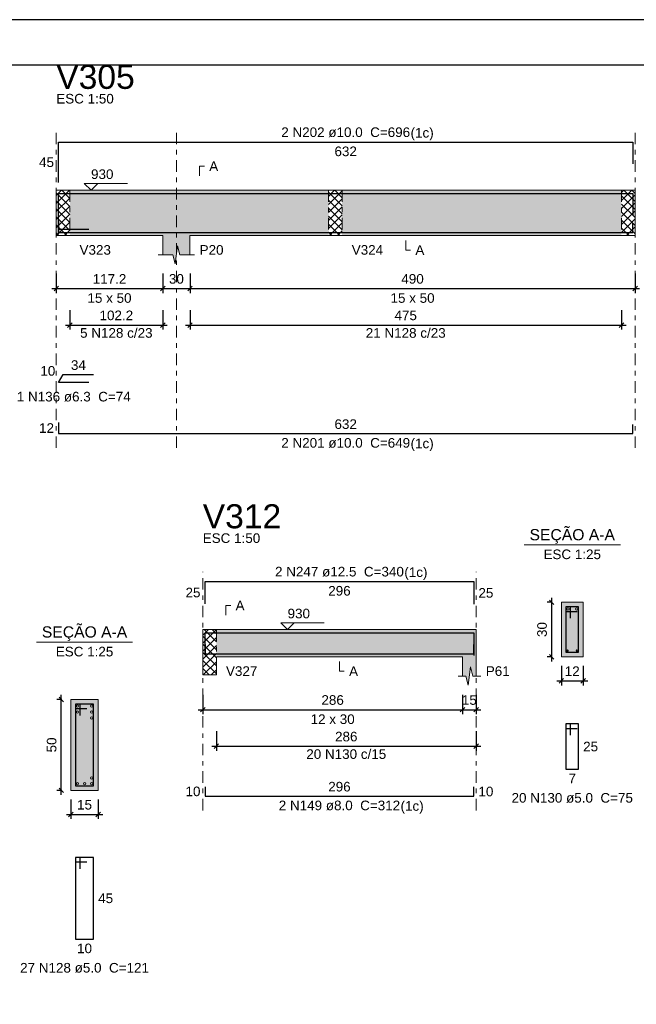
# Model space of a CAD drawing. Header units: millimetres. Extents: x 0 to 119, y 0 to 84.
# Tile 21 of 30: x 65 to 79, y 62 to 84. Entities that reach past the tile are written whole.
import ezdxf

# ---------------------------------------------------------------- set-up
doc = ezdxf.new("R2010")
doc.units = ezdxf.units.MM
doc.header["$MEASUREMENT"] = 0
doc.linetypes.add('DASHDOT', pattern=[2.54, 1.27, -0.635, 0, -0.635])
doc.linetypes.add('NULL', pattern=[0])
doc.layers.get('0').update_dxf_attribs({"lineweight": 18})
for name, color, linetype, lineweight in [('Descrição da armadura', 7, 'Continuous', 0), ('DT-Barras na forma', 2, 'Continuous', 30), ('DT-Barras no corte', 5, 'Continuous', 5), ('DT-Barras rebatidas', 2, 'Continuous', 30), ('DT-Cotas', 9, 'Continuous', 5), ('DT-Forma', 5, 'Continuous', 5), ('DT-Hachura forma vigas', 254, 'Continuous', 5), ('DT-Hachura intersecção vigas', 9, 'Continuous', 5), ('DT-Hachura seção vigas', 254, 'Continuous', 5), ('DT-Pontilhado', 9, 'DASHDOT', 5), ('DT-Textos', 7, 'Continuous', 5), ('DT-Título', 3, 'Continuous', 20), ('Textos armaduras', 7, 'Continuous', 0)]:
    doc.layers.add(name, color=color, linetype=linetype, lineweight=lineweight)
doc.layers.add('SEDUC_MARF', color=1, linetype='Continuous')
doc.layers.add('SEDUC_MARGG', color=7, linetype='Continuous')
doc.styles.add('Arial', font='txt')
doc.dimstyles.new('UM_25.000000', dxfattribs={"dimtxt": 0.18, "dimasz": 0.1, "dimexe": 0.1, "dimexo": 0.2, "dimgap": 0, "dimtad": 1, "dimtih": 1, "dimtoh": 1, "dimdec": 1, "dimlfac": 25, "dimzin": 0, "dimdsep": 46, "dimtxsty": 'Standard', "dimcen": 0.09, "dimdle": 0.1, "dimadec": 1, "dimazin": 2, "dimtfac": 1, "dimtdec": 4, "dimtofl": 0, "dimtmove": 0, "dimatfit": 3, "dimfxl": 1, "dimtolj": 1, "dimarcsym": 0})
doc.dimstyles.new('UM_50.000000', dxfattribs={"dimtxt": 0.18, "dimasz": 0.1, "dimexe": 0.1, "dimexo": 0.2, "dimgap": 0, "dimtad": 1, "dimtih": 1, "dimtoh": 1, "dimdec": 1, "dimlfac": 50, "dimzin": 0, "dimdsep": 46, "dimtxsty": 'Standard', "dimcen": 0.09, "dimdle": 0.1, "dimadec": 1, "dimazin": 2, "dimtfac": 1, "dimtdec": 4, "dimtofl": 0, "dimtmove": 0, "dimatfit": 3, "dimfxl": 1, "dimtolj": 1, "dimarcsym": 0})

# ---------------------------------------------------------------- blocks, each defined once
blk = doc.blocks.new('_Oblique')
at = {"color": 0, "linetype": 'ByBlock', "lineweight": -2}
blk.add_line((-0.5, -0.5), (0.5, 0.5), dxfattribs=at)
blk = doc.blocks.new('*D36')
at = {"layer": 'Defpoints', "color": 0}
for p in [(66.085, 78.709), (68.429, 78.709), (68.429, 78.18)]:
    blk.add_point(p, dxfattribs=at)
at = {"layer": 'DT-Cotas', "color": 0, "lineweight": -2}
for p, q in [((66.085, 78.509), (66.085, 78.08)), ((68.429, 78.509), (68.429, 78.08)), ((65.985, 78.18), (68.529, 78.18))]:
    blk.add_line(p, q, dxfattribs=at)
at = {"layer": 'DT-Cotas', "color": 0, "lineweight": -2, "xscale": 0.1, "yscale": 0.1, "zscale": 0.1, "rotation": 180}
blk.add_blockref('_Oblique', (66.085, 78.18), dxfattribs=at)
at = {"layer": 'DT-Cotas', "color": 0, "lineweight": -2, "xscale": 0.1, "yscale": 0.1, "zscale": 0.1}
blk.add_blockref('_Oblique', (68.429, 78.18), dxfattribs=at)
at = {"layer": 'DT-Cotas', "color": 7, "insert": (67.257, 78.391), "char_height": 0.2118, "attachment_point": 5, "rotation": 0.0057, "style": 'Arial'}
blk.add_mtext('\\A1;117.2', dxfattribs=at)
blk = doc.blocks.new('*D37')
at = {"layer": 'Defpoints', "color": 0}
for p in [(68.429, 78.709), (69.029, 78.709), (69.029, 78.18)]:
    blk.add_point(p, dxfattribs=at)
at = {"layer": 'DT-Cotas', "color": 0, "lineweight": -2}
for p, q in [((68.429, 78.509), (68.429, 78.08)), ((69.029, 78.509), (69.029, 78.08)), ((68.329, 78.18), (69.129, 78.18))]:
    blk.add_line(p, q, dxfattribs=at)
at = {"layer": 'DT-Cotas', "color": 0, "lineweight": -2, "xscale": 0.1, "yscale": 0.1, "zscale": 0.1, "rotation": 180}
blk.add_blockref('_Oblique', (68.429, 78.18), dxfattribs=at)
at = {"layer": 'DT-Cotas', "color": 0, "lineweight": -2, "xscale": 0.1, "yscale": 0.1, "zscale": 0.1}
blk.add_blockref('_Oblique', (69.029, 78.18), dxfattribs=at)
at = {"layer": 'DT-Cotas', "color": 7, "insert": (68.729, 78.391), "char_height": 0.2118, "attachment_point": 5, "rotation": 0.0057, "style": 'Arial'}
blk.add_mtext('\\A1;30', dxfattribs=at)
blk = doc.blocks.new('*D38')
at = {"layer": 'Defpoints', "color": 0}
for p in [(69.029, 78.709), (78.828, 78.709), (78.828, 78.18)]:
    blk.add_point(p, dxfattribs=at)
at = {"layer": 'DT-Cotas', "color": 0, "lineweight": -2}
for p, q in [((69.029, 78.509), (69.029, 78.08)), ((78.828, 78.509), (78.828, 78.08)), ((68.929, 78.18), (78.928, 78.18))]:
    blk.add_line(p, q, dxfattribs=at)
at = {"layer": 'DT-Cotas', "color": 0, "lineweight": -2, "xscale": 0.1, "yscale": 0.1, "zscale": 0.1, "rotation": 180}
blk.add_blockref('_Oblique', (69.029, 78.18), dxfattribs=at)
at = {"layer": 'DT-Cotas', "color": 0, "lineweight": -2, "xscale": 0.1, "yscale": 0.1, "zscale": 0.1}
blk.add_blockref('_Oblique', (78.828, 78.18), dxfattribs=at)
at = {"layer": 'DT-Cotas', "color": 7, "insert": (73.928, 78.391), "char_height": 0.2118, "attachment_point": 5, "rotation": 0.0057, "style": 'Arial'}
blk.add_mtext('\\A1;490', dxfattribs=at)
blk = doc.blocks.new('*D41')
at = {"layer": 'Defpoints', "color": 0}
for p in [(66.385, 77.904), (68.429, 77.904), (68.429, 77.375)]:
    blk.add_point(p, dxfattribs=at)
at = {"layer": 'DT-Cotas', "color": 0, "lineweight": -2}
for p, q in [((66.385, 77.704), (66.385, 77.275)), ((68.429, 77.704), (68.429, 77.275)), ((66.285, 77.375), (68.529, 77.375))]:
    blk.add_line(p, q, dxfattribs=at)
at = {"layer": 'DT-Cotas', "color": 0, "lineweight": -2, "xscale": 0.1, "yscale": 0.1, "zscale": 0.1, "rotation": 180}
blk.add_blockref('_Oblique', (66.385, 77.375), dxfattribs=at)
at = {"layer": 'DT-Cotas', "color": 0, "lineweight": -2, "xscale": 0.1, "yscale": 0.1, "zscale": 0.1}
blk.add_blockref('_Oblique', (68.429, 77.375), dxfattribs=at)
at = {"layer": 'DT-Cotas', "color": 7, "insert": (67.407, 77.587), "char_height": 0.2118, "attachment_point": 5, "rotation": 0.0057, "style": 'Arial'}
blk.add_mtext('\\A1;102.2', dxfattribs=at)
blk = doc.blocks.new('*D42')
at = {"layer": 'Defpoints', "color": 0}
for p in [(69.029, 77.904), (78.528, 77.904), (78.528, 77.375)]:
    blk.add_point(p, dxfattribs=at)
at = {"layer": 'DT-Cotas', "color": 0, "lineweight": -2}
for p, q in [((69.029, 77.704), (69.029, 77.275)), ((78.528, 77.704), (78.528, 77.275)), ((68.929, 77.375), (78.628, 77.375))]:
    blk.add_line(p, q, dxfattribs=at)
at = {"layer": 'DT-Cotas', "color": 0, "lineweight": -2, "xscale": 0.1, "yscale": 0.1, "zscale": 0.1, "rotation": 180}
blk.add_blockref('_Oblique', (69.029, 77.375), dxfattribs=at)
at = {"layer": 'DT-Cotas', "color": 0, "lineweight": -2, "xscale": 0.1, "yscale": 0.1, "zscale": 0.1}
blk.add_blockref('_Oblique', (78.528, 77.375), dxfattribs=at)
at = {"layer": 'DT-Cotas', "color": 7, "insert": (73.778, 77.587), "char_height": 0.2118, "attachment_point": 5, "rotation": 0.0057, "style": 'Arial'}
blk.add_mtext('\\A1;475', dxfattribs=at)
blk = doc.blocks.new('*D81')
at = {"layer": 'Defpoints', "color": 0}
for p in [(66.195, 69.129), (66.407, 69.129), (66.407, 67.129)]:
    blk.add_point(p, dxfattribs=at)
at = {"layer": 'DT-Cotas', "color": 0, "lineweight": -2}
for p, q in [((66.195, 67.029), (66.195, 69.229)), ((66.207, 69.129), (66.095, 69.129)), ((66.207, 67.129), (66.095, 67.129))]:
    blk.add_line(p, q, dxfattribs=at)
at = {"layer": 'DT-Cotas', "color": 0, "lineweight": -2, "xscale": 0.1, "yscale": 0.1, "zscale": 0.1}
for p, rotation in [((66.195, 69.129), 90), ((66.195, 67.129), 270)]:
    blk.add_blockref('_Oblique', p, dxfattribs=dict(at, rotation=rotation))
at = {"layer": 'DT-Cotas', "color": 7, "insert": (65.983, 68.129), "char_height": 0.2118, "attachment_point": 5, "rotation": 90, "style": 'Arial'}
blk.add_mtext('\\A1;50', dxfattribs=at)
blk = doc.blocks.new('*D82')
at = {"layer": 'Defpoints', "color": 0}
for p in [(66.407, 67.129), (67.007, 67.129), (67.007, 66.599)]:
    blk.add_point(p, dxfattribs=at)
at = {"layer": 'DT-Cotas', "color": 0, "lineweight": -2}
for p, q in [((66.407, 66.929), (66.407, 66.499)), ((67.007, 66.929), (67.007, 66.499)), ((66.307, 66.599), (67.107, 66.599))]:
    blk.add_line(p, q, dxfattribs=at)
at = {"layer": 'DT-Cotas', "color": 0, "lineweight": -2, "xscale": 0.1, "yscale": 0.1, "zscale": 0.1, "rotation": 180}
blk.add_blockref('_Oblique', (66.407, 66.599), dxfattribs=at)
at = {"layer": 'DT-Cotas', "color": 0, "lineweight": -2, "xscale": 0.1, "yscale": 0.1, "zscale": 0.1}
blk.add_blockref('_Oblique', (67.007, 66.599), dxfattribs=at)
at = {"layer": 'DT-Cotas', "color": 7, "insert": (66.707, 66.811), "char_height": 0.2118, "attachment_point": 5, "rotation": 0.0057, "style": 'Arial'}
blk.add_mtext('\\A1;15', dxfattribs=at)
blk = doc.blocks.new('*D84')
at = {"layer": 'Defpoints', "color": 0}
for p in [(69.309, 69.435), (75.029, 69.435), (75.029, 68.905)]:
    blk.add_point(p, dxfattribs=at)
at = {"layer": 'DT-Cotas', "color": 0, "lineweight": -2}
for p, q in [((69.309, 69.235), (69.309, 68.805)), ((75.029, 69.235), (75.029, 68.805)), ((69.209, 68.905), (75.129, 68.905))]:
    blk.add_line(p, q, dxfattribs=at)
at = {"layer": 'DT-Cotas', "color": 0, "lineweight": -2, "xscale": 0.1, "yscale": 0.1, "zscale": 0.1, "rotation": 180}
blk.add_blockref('_Oblique', (69.309, 68.905), dxfattribs=at)
at = {"layer": 'DT-Cotas', "color": 0, "lineweight": -2, "xscale": 0.1, "yscale": 0.1, "zscale": 0.1}
blk.add_blockref('_Oblique', (75.029, 68.905), dxfattribs=at)
at = {"layer": 'DT-Cotas', "color": 7, "insert": (72.169, 69.117), "char_height": 0.2118, "attachment_point": 5, "rotation": 0.0057, "style": 'Arial'}
blk.add_mtext('\\A1;286', dxfattribs=at)
blk = doc.blocks.new('*D85')
at = {"layer": 'Defpoints', "color": 0}
for p in [(75.029, 69.435), (75.329, 69.435), (75.329, 68.905)]:
    blk.add_point(p, dxfattribs=at)
at = {"layer": 'DT-Cotas', "color": 0, "lineweight": -2}
for p, q in [((75.029, 69.235), (75.029, 68.805)), ((75.329, 69.235), (75.329, 68.805)), ((74.929, 68.905), (75.429, 68.905))]:
    blk.add_line(p, q, dxfattribs=at)
at = {"layer": 'DT-Cotas', "color": 0, "lineweight": -2, "xscale": 0.1, "yscale": 0.1, "zscale": 0.1, "rotation": 180}
blk.add_blockref('_Oblique', (75.029, 68.905), dxfattribs=at)
at = {"layer": 'DT-Cotas', "color": 0, "lineweight": -2, "xscale": 0.1, "yscale": 0.1, "zscale": 0.1}
blk.add_blockref('_Oblique', (75.329, 68.905), dxfattribs=at)
at = {"layer": 'DT-Cotas', "color": 7, "insert": (75.179, 69.117), "char_height": 0.2118, "attachment_point": 5, "rotation": 0.0057, "style": 'Arial'}
blk.add_mtext('\\A1;15', dxfattribs=at)
blk = doc.blocks.new('*D86')
at = {"layer": 'Defpoints', "color": 0}
for p in [(76.992, 71.27), (77.204, 71.27), (77.204, 70.07)]:
    blk.add_point(p, dxfattribs=at)
at = {"layer": 'DT-Cotas', "color": 0, "lineweight": -2}
for p, q in [((76.992, 69.97), (76.992, 71.37)), ((77.004, 71.27), (76.892, 71.27)), ((77.004, 70.07), (76.892, 70.07))]:
    blk.add_line(p, q, dxfattribs=at)
at = {"layer": 'DT-Cotas', "color": 0, "lineweight": -2, "xscale": 0.1, "yscale": 0.1, "zscale": 0.1}
for p, rotation in [((76.992, 71.27), 90), ((76.992, 70.07), 270)]:
    blk.add_blockref('_Oblique', p, dxfattribs=dict(at, rotation=rotation))
at = {"layer": 'DT-Cotas', "color": 7, "insert": (76.78, 70.67), "char_height": 0.2118, "attachment_point": 5, "rotation": 90, "style": 'Arial'}
blk.add_mtext('\\A1;30', dxfattribs=at)
blk = doc.blocks.new('*D87')
at = {"layer": 'Defpoints', "color": 0}
for p in [(77.204, 70.07), (77.684, 70.07), (77.684, 69.541)]:
    blk.add_point(p, dxfattribs=at)
at = {"layer": 'DT-Cotas', "color": 0, "lineweight": -2}
for p, q in [((77.204, 69.87), (77.204, 69.441)), ((77.684, 69.87), (77.684, 69.441)), ((77.104, 69.541), (77.784, 69.541))]:
    blk.add_line(p, q, dxfattribs=at)
at = {"layer": 'DT-Cotas', "color": 0, "lineweight": -2, "xscale": 0.1, "yscale": 0.1, "zscale": 0.1, "rotation": 180}
blk.add_blockref('_Oblique', (77.204, 69.541), dxfattribs=at)
at = {"layer": 'DT-Cotas', "color": 0, "lineweight": -2, "xscale": 0.1, "yscale": 0.1, "zscale": 0.1}
blk.add_blockref('_Oblique', (77.684, 69.541), dxfattribs=at)
at = {"layer": 'DT-Cotas', "color": 7, "insert": (77.444, 69.752), "char_height": 0.2118, "attachment_point": 5, "rotation": 0.0057, "style": 'Arial'}
blk.add_mtext('\\A1;12', dxfattribs=at)
blk = doc.blocks.new('*D88')
at = {"layer": 'Defpoints', "color": 0}
for p in [(69.609, 68.63), (75.329, 68.63), (75.329, 68.1)]:
    blk.add_point(p, dxfattribs=at)
at = {"layer": 'DT-Cotas', "color": 0, "lineweight": -2}
for p, q in [((69.609, 68.43), (69.609, 68)), ((75.329, 68.43), (75.329, 68)), ((69.509, 68.1), (75.429, 68.1))]:
    blk.add_line(p, q, dxfattribs=at)
at = {"layer": 'DT-Cotas', "color": 0, "lineweight": -2, "xscale": 0.1, "yscale": 0.1, "zscale": 0.1, "rotation": 180}
blk.add_blockref('_Oblique', (69.609, 68.1), dxfattribs=at)
at = {"layer": 'DT-Cotas', "color": 0, "lineweight": -2, "xscale": 0.1, "yscale": 0.1, "zscale": 0.1}
blk.add_blockref('_Oblique', (75.329, 68.1), dxfattribs=at)
at = {"layer": 'DT-Cotas', "color": 7, "insert": (72.469, 68.312), "char_height": 0.2118, "attachment_point": 5, "rotation": 0.0057, "style": 'Arial'}
blk.add_mtext('\\A1;286', dxfattribs=at)

msp = doc.modelspace()

# ---------------------------------------------------------------- hatches: boundary and pattern name
at = {"layer": 'DT-Hachura forma vigas', "linetype": 'Continuous'}
for points in [[(69.0285, 79.3445), (72.0779, 79.3445), (72.0779, 80.3445), (69.0285, 80.3445), (68.4285, 80.3445), (66.3845, 80.3445), (66.3845, 79.3445), (68.4285, 79.3445), (68.4285, 78.9209), (68.6535, 78.9209), (68.7035, 78.7209), (68.7535, 79.1209), (68.8035, 78.9209), (69.0285, 78.9209), (69.0285, 79.3445)], [(72.3779, 79.3445), (78.5279, 79.3445), (78.5279, 80.3445), (72.3779, 80.3445), (72.3779, 79.3445)], [(75.3289, 69.6465), (75.3289, 70.0701), (75.3289, 70.6701), (75.0289, 70.6701), (69.6089, 70.6701), (69.6089, 70.0701), (75.0289, 70.0701), (75.0289, 69.6465), (75.1039, 69.6465), (75.1539, 69.4465), (75.2039, 69.8465), (75.2539, 69.6465), (75.3289, 69.6465)]]:
    msp.add_hatch(color=254, dxfattribs=at).paths.add_polyline_path(points)
at = {"layer": 'DT-Hachura intersecção vigas', "linetype": 'Continuous'}
h = msp.add_hatch(dxfattribs=at)
h.set_pattern_fill('ANSI37', color=9, style=0)
h.paths.add_polyline_path([(66.0845, 79.3445), (66.3845, 79.3445), (66.3845, 80.3445), (66.0845, 80.3445), (66.0845, 79.3445)])
h = msp.add_hatch(dxfattribs=at)
h.set_pattern_fill('ANSI37', color=9, style=0)
h.paths.add_polyline_path([(72.0779, 79.3445), (72.3779, 79.3445), (72.3779, 80.3445), (72.0779, 80.3445), (72.0779, 79.3445)])
h = msp.add_hatch(dxfattribs=at)
h.set_pattern_fill('ANSI37', color=9, style=0)
h.paths.add_polyline_path([(78.5279, 79.3445), (78.8279, 79.3445), (78.8279, 80.3445), (78.5279, 80.3445), (78.5279, 79.3445)])
h = msp.add_hatch(dxfattribs=at)
h.set_pattern_fill('ANSI37', color=9, style=0)
h.paths.add_polyline_path([(69.6089, 69.6701), (69.6089, 70.0701), (69.6089, 70.6701), (69.3089, 70.6701), (69.3089, 70.0701), (69.3089, 69.6701), (69.6089, 69.6701)])
at = {"layer": 'DT-Hachura seção vigas', "linetype": 'Continuous'}
for points in [[(77.204, 70.0701), (77.204, 70.0701), (77.684, 70.0701), (77.684, 71.2701), (77.204, 71.2701), (77.204, 70.0701)], [(66.4069, 67.1285), (66.4069, 67.1285), (67.0069, 67.1285), (67.0069, 69.1285), (66.4069, 69.1285), (66.4069, 67.1285)]]:
    msp.add_hatch(color=254, dxfattribs=at).paths.add_polyline_path(points)

# ---------------------------------------------------------------- linework, layer by layer
at = {"layer": 'DT-Barras na forma'}
for p, q in [((66.1345, 79.4871), (66.8048, 79.4871)), ((77.404, 71.1701), (77.304, 71.1701)), ((77.304, 71.1701), (77.304, 70.1701)), ((77.584, 71.1701), (77.304, 71.1701)), ((77.304, 71.1701), (77.304, 71.0701)), ((77.404, 70.9201), (77.404, 71.1701)), ((77.584, 70.1701), (77.584, 71.1701)), ((77.304, 71.0701), (77.554, 71.0701)), ((77.304, 70.1701), (77.584, 70.1701)), ((66.6069, 69.0285), (66.5069, 69.0285)), ((66.5069, 69.0285), (66.5069, 67.2285)), ((66.9069, 69.0285), (66.5069, 69.0285)), ((66.5069, 69.0285), (66.5069, 68.9285)), ((66.6069, 68.7785), (66.6069, 69.0285)), ((66.9069, 67.2285), (66.9069, 69.0285)), ((66.5069, 68.9285), (66.7569, 68.9285)), ((66.5069, 67.2285), (66.9069, 67.2285))]:
    msp.add_line(p, q, dxfattribs=at)
for points in [[(66.1345, 79.3845), (66.1345, 80.2745), (78.7779, 80.2745), (78.7779, 79.7967)], [(66.1345, 79.6545), (66.1345, 79.4145), (78.7779, 79.4145), (78.7779, 79.6145)], [(69.3589, 70.1076), (69.3589, 70.5976), (75.2789, 70.5976), (75.2789, 70.0976)], [(69.3589, 70.3381), (69.3589, 70.1381), (75.2789, 70.1381), (75.2789, 70.3381)]]:
    msp.add_lwpolyline(points, dxfattribs=at)
at = {"layer": 'DT-Barras no corte'}
for centre, radius in [((77.349, 71.1251), 0.025), ((77.539, 71.1251), 0.025), ((77.34, 70.2061), 0.016), ((77.548, 70.2061), 0.016), ((66.5519, 68.9835), 0.025), ((66.8619, 68.9835), 0.025), ((66.5519, 68.8535), 0.025), ((66.8619, 68.8535), 0.025), ((66.8619, 68.7235), 0.025), ((66.5519, 67.2735), 0.025), ((66.7069, 67.2735), 0.025), ((66.8619, 67.4035), 0.025), ((66.8619, 67.2735), 0.025)]:
    msp.add_circle(centre, radius, dxfattribs=at)
at = {"layer": 'DT-Barras rebatidas'}
for points in [[(66.1345, 80.5141), (66.1345, 81.4041), (78.7779, 81.4041), (78.7779, 80.9263)], [(66.8048, 76.1105), (66.1345, 76.1105), (66.2371, 76.2882), (66.9074, 76.2882)], [(66.1345, 75.2274), (66.1345, 74.9874), (78.7779, 74.9874), (78.7779, 75.1874)], [(69.3589, 71.2372), (69.3589, 71.7272), (75.2789, 71.7272), (75.2789, 71.2272)], [(77.404, 68.3434), (77.404, 68.5934), (77.304, 68.5934), (77.304, 67.5934), (77.584, 67.5934), (77.584, 68.5934), (77.304, 68.5934), (77.304, 68.4934), (77.554, 68.4934)], [(69.3589, 67.2035), (69.3589, 67.0035), (75.2789, 67.0035), (75.2789, 67.2035)], [(66.6069, 65.4018), (66.6069, 65.6518), (66.5069, 65.6518), (66.5069, 63.8518), (66.9069, 63.8518), (66.9069, 65.6518), (66.5069, 65.6518), (66.5069, 65.5518), (66.7569, 65.5518)]]:
    msp.add_lwpolyline(points, dxfattribs=at)
at = {"layer": 'DT-Forma', "linetype": 'Continuous'}
for p, q in [((66.0845, 79.3445), (66.0845, 80.3445)), ((78.8279, 80.3445), (78.8279, 79.3445)), ((69.3089, 70.0701), (69.3089, 70.6701)), ((75.3289, 70.6701), (75.3289, 70.0701))]:
    msp.add_line(p, q, dxfattribs=at)
at = {"layer": 'DT-Forma'}
for p, q in [((66.0845, 80.3445), (66.3845, 80.3445)), ((66.3845, 80.3445), (68.4285, 80.3445)), ((68.4285, 80.3445), (69.0285, 80.3445)), ((69.0285, 80.3445), (72.0779, 80.3445)), ((72.0779, 80.3445), (72.3779, 80.3445)), ((72.3779, 80.3445), (78.5279, 80.3445)), ((78.5279, 80.3445), (78.8279, 80.3445)), ((66.0845, 79.3445), (66.3845, 79.3445)), ((66.3845, 79.3445), (68.4285, 79.3445)), ((68.4285, 79.3445), (68.4285, 78.9209)), ((69.0285, 78.9209), (69.0285, 79.3445)), ((69.0285, 79.3445), (72.0779, 79.3445)), ((72.0779, 79.3445), (72.3779, 79.3445)), ((72.3779, 79.3445), (78.5279, 79.3445)), ((78.5279, 79.3445), (78.8279, 79.3445)), ((68.7035, 78.7209), (68.7535, 79.1209)), ((68.7535, 79.1209), (68.8035, 78.9209)), ((68.3285, 78.9209), (68.6535, 78.9209)), ((68.6535, 78.9209), (68.7035, 78.7209)), ((68.8035, 78.9209), (69.1285, 78.9209)), ((77.684, 71.2701), (77.204, 71.2701)), ((77.204, 71.2701), (77.204, 70.0701)), ((77.684, 70.0701), (77.684, 71.2701)), ((69.3089, 70.6701), (69.6089, 70.6701)), ((69.6089, 70.6701), (75.0289, 70.6701)), ((75.0289, 70.6701), (75.3289, 70.6701)), ((69.3089, 70.0701), (69.3089, 69.6701)), ((69.6089, 69.6701), (69.6089, 70.0701)), ((69.6089, 70.0701), (75.0289, 70.0701)), ((75.0289, 70.0701), (75.0289, 69.6465)), ((75.3289, 69.6465), (75.3289, 70.0701)), ((77.204, 70.0701), (77.684, 70.0701)), ((75.1539, 69.4465), (75.2039, 69.8465)), ((75.2039, 69.8465), (75.2539, 69.6465)), ((69.3089, 69.6701), (69.6089, 69.6701)), ((74.9289, 69.6465), (75.1039, 69.6465)), ((75.1039, 69.6465), (75.1539, 69.4465)), ((75.2539, 69.6465), (75.4289, 69.6465)), ((67.0069, 69.1285), (66.4069, 69.1285)), ((66.4069, 69.1285), (66.4069, 67.1285)), ((67.0069, 67.1285), (67.0069, 69.1285)), ((66.4069, 67.1285), (67.0069, 67.1285))]:
    msp.add_line(p, q, dxfattribs=at)
at = {"layer": 'DT-Pontilhado', "ltscale": 0.2}
for p, q in [((66.0845, 74.6697), (66.0845, 81.6159)), ((68.7285, 74.6697), (68.7285, 81.6159)), ((78.8279, 74.6697), (78.8279, 81.6159)), ((66.3845, 80.3445), (66.3845, 79.3445)), ((72.0779, 80.3445), (72.0779, 79.3445)), ((72.3779, 80.3445), (72.3779, 79.3445)), ((78.5279, 80.3445), (78.5279, 79.3445)), ((69.3089, 66.6858), (69.3089, 71.939)), ((75.3289, 66.6858), (75.3289, 71.939)), ((69.6089, 70.6701), (69.6089, 70.0701))]:
    msp.add_line(p, q, dxfattribs=at)
at = {"layer": 'DT-Textos'}
for p, q in [((76.385, 72.535), (78.503, 72.535)), ((65.6479, 70.3934), (67.7659, 70.3934))]:
    msp.add_line(p, q, dxfattribs=at)
for points in [[(69.2403, 80.6622), (69.2403, 80.874), (69.3462, 80.874)], [(66.9977, 80.4927), (66.8495, 80.3445), (66.7012, 80.4927), (67.6543, 80.4927)], [(73.7782, 79.2386), (73.7782, 79.0268), (73.8841, 79.0268)], [(69.8207, 70.9878), (69.8207, 71.1996), (69.9266, 71.1996)], [(71.3249, 70.8184), (71.1766, 70.6701), (71.0284, 70.8184), (71.9815, 70.8184)], [(72.3189, 69.9642), (72.3189, 69.7524), (72.4248, 69.7524)]]:
    msp.add_lwpolyline(points, dxfattribs=at)
at = {"layer": 'SEDUC_MARF'}
msp.add_lwpolyline([(118.9, 84.1), (0, 84.1), (0, 0), (118.9, 0)], close=True, dxfattribs=at)
at = {"layer": 'SEDUC_MARGG'}
msp.add_lwpolyline([(2.5, 1), (117.9, 1), (117.9, 83.1), (2.5, 83.1), (2.5, 1)], dxfattribs=at)

# ---------------------------------------------------------------- texts
at = {"layer": 'Descrição da armadura', "linetype": 'NULL', "char_height": 0.2118, "attachment_point": 8, "line_spacing_factor": 0.9, "style": 'Arial'}
for s, insert, width in [('2 N202 ø10.0  C=696', (72.4565, 81.5104), 5.562109), ('5 N128 c/23', (67.4065, 77.093), 3.127695), ('21 N128 c/23', (73.7782, 77.093), 3.450264), ('1 N136 ø6.3  C=74', (66.4695, 75.6874), 4.916973), ('2 N201 ø10.0  C=649', (72.4565, 74.6694), 5.562109), ('2 N247 ø12.5  C=340', (72.319, 71.8335), 5.562109), ('20 N130 c/15', (72.4689, 67.8187), 3.450264), ('20 N130 ø5.0  C=75', (77.444, 66.8525), 5.239541), ('2 N149 ø8.0  C=312', (72.319, 66.6855), 5.239541), ('27 N128 ø5.0  C=121', (66.707, 63.1105), 5.562109)]:
    msp.add_mtext(s, dxfattribs=dict(at, insert=insert, width=width))
at = {"layer": 'DT-Textos', "linetype": 'NULL', "line_spacing_factor": 0.798, "style": 'Arial'}
for s, insert, char_height, width, attachment_point in [('ESC 1:50', (66.0845, 82.2514), 0.2118, 2.482559, 7), ('(1c)', (73.8845, 81.4405), 0.2118, 0.998857, 7), ('A', (69.4525, 80.7684), 0.2118, 0.386855, 7), ('930', (66.8495, 80.5884), 0.2118, 0.967705, 7), ('V323', (66.5965, 78.9214), 0.2118, 1.354561, 7), ('P20', (69.2405, 78.9214), 0.2118, 1.031992, 7), ('V324', (72.5895, 78.9214), 0.2118, 1.354561, 7), ('A', (73.9905, 78.9214), 0.2118, 0.386855, 7), ('15 x 50', (67.2565, 77.8624), 0.2118, 1.902559, 8), ('15 x 50', (73.9285, 77.8624), 0.2118, 1.902559, 8), ('(1c)', (73.8845, 74.5995), 0.2118, 0.998857, 7), ('ESC 1:50', (69.309, 72.5745), 0.2118, 2.482559, 7), ('SEÇÃO A-A', (77.444, 72.5596), 0.2471, 3.812061, 8), ('ESC 1:25', (77.444, 72.2175), 0.2118, 2.482559, 8), ('(1c)', (73.747, 71.7636), 0.2118, 0.998857, 7), ('A', (70.032, 71.0935), 0.2118, 0.386855, 7), ('930', (71.177, 70.9135), 0.2118, 0.967705, 7), ('SEÇÃO A-A', (66.707, 70.4176), 0.2471, 3.812061, 8), ('ESC 1:25', (66.707, 70.0755), 0.2118, 2.482559, 8), ('V327', (69.821, 69.6465), 0.2118, 1.354561, 7), ('A', (72.531, 69.6465), 0.2118, 0.386855, 7), ('P61', (75.541, 69.6465), 0.2118, 1.031992, 7), ('12 x 30', (72.169, 68.5875), 0.2118, 1.902559, 8), ('(1c)', (73.664, 66.6156), 0.2118, 0.998857, 7)]:
    msp.add_mtext(s, dxfattribs=dict(at, insert=insert, char_height=char_height, width=width, attachment_point=attachment_point))
at = {"layer": 'DT-Título', "linetype": 'NULL', "char_height": 0.5295, "width": 3.456465, "attachment_point": 7, "line_spacing_factor": 0.798, "style": 'Arial'}
for s, insert in [('V305', (66.0845, 82.5692)), ('V312', (69.309, 72.8924))]:
    msp.add_mtext(s, dxfattribs=dict(at, insert=insert))
at = {"layer": 'Textos armaduras', "linetype": 'NULL', "char_height": 0.2118, "line_spacing_factor": 0.9, "style": 'Arial'}
for s, insert, width, attachment_point in [('632', (72.4562, 81.3068), 1.367705, 2), ('45', (66.0345, 80.8532), 1.045137, 9), ('34', (66.5723, 76.3855), 1.045137, 8), ('10', (66.0632, 76.2574), 1.045137, 9), ('12', (66.0345, 75.0015), 1.045137, 9), ('632', (72.4562, 75.0847), 1.367705, 8), ('25', (69.2589, 71.3763), 1.045137, 9), ('296', (72.3189, 71.6299), 1.367705, 2), ('25', (75.3789, 71.5831), 1.045137, 1), ('25', (77.684, 68.1993), 1.045137, 1), ('7', (77.444, 67.4961), 0.722568, 2), ('10', (69.2589, 66.9976), 1.045137, 9), ('296', (72.3189, 67.1008), 1.367705, 8), ('10', (75.3789, 67.2094), 1.045137, 1), ('45', (67.0069, 64.8577), 1.045137, 1), ('10', (66.7069, 63.7545), 1.045137, 2)]:
    msp.add_mtext(s, dxfattribs=dict(at, insert=insert, width=width, attachment_point=attachment_point))

# ---------------------------------------------------------------- dimensions: what is measured, and where the dimension line sits
at = {"layer": 'DT-Cotas'}
for base, p1, p2, dimstyle, override, picture, middle in [((68.4285, 78.1796), (66.0845, 78.7091), (68.4285, 78.7091), 'UM_50.000000', {"dimtxt": 0.2118, "dimasz": 0.1, "dimexe": 0.1, "dimexo": 0.2, "dimtad": 1, "dimtih": 0, "dimtoh": 0, "dimdec": 1, "dimlfac": 50, "dimzin": 8, "dimtxsty": 'Arial', "dimblk": 'Oblique', "dimblk1": 'Oblique', "dimblk2": 'Oblique', "dimsah": 1, "dimdle": 0.1, "dimse1": 0, "dimse2": 0, "dimclrt": 7, "dimadec": 1, "dimazin": 3, "dimtmove": 2, "dimldrblk": 'Oblique'}, '*D36', (67.2565, 78.3914)), ((69.0285, 78.1796), (68.4285, 78.7091), (69.0285, 78.7091), 'UM_50.000000', {"dimtxt": 0.2118, "dimasz": 0.1, "dimexe": 0.1, "dimexo": 0.2, "dimtad": 1, "dimtih": 0, "dimtoh": 0, "dimdec": 1, "dimlfac": 50, "dimzin": 8, "dimtxsty": 'Arial', "dimblk": 'Oblique', "dimblk1": 'Oblique', "dimblk2": 'Oblique', "dimsah": 1, "dimdle": 0.1, "dimse1": 0, "dimse2": 0, "dimclrt": 7, "dimadec": 1, "dimazin": 3, "dimtmove": 2, "dimldrblk": 'Oblique'}, '*D37', (68.7285, 78.3914)), ((78.8279, 78.1796), (69.0285, 78.7091), (78.8279, 78.7091), 'UM_50.000000', {"dimtxt": 0.2118, "dimasz": 0.1, "dimexe": 0.1, "dimexo": 0.2, "dimtad": 1, "dimtih": 0, "dimtoh": 0, "dimdec": 1, "dimlfac": 50, "dimzin": 8, "dimtxsty": 'Arial', "dimblk": 'Oblique', "dimblk1": 'Oblique', "dimblk2": 'Oblique', "dimsah": 1, "dimdle": 0.1, "dimse1": 0, "dimse2": 0, "dimclrt": 7, "dimadec": 1, "dimazin": 3, "dimtmove": 2, "dimldrblk": 'Oblique'}, '*D38', (73.9282, 78.3914)), ((68.4285, 77.3747), (66.3845, 77.9042), (68.4285, 77.9042), 'UM_50.000000', {"dimtxt": 0.2118, "dimasz": 0.1, "dimexe": 0.1, "dimexo": 0.2, "dimtad": 1, "dimtih": 0, "dimtoh": 0, "dimdec": 1, "dimlfac": 50, "dimzin": 8, "dimtxsty": 'Arial', "dimblk": 'Oblique', "dimblk1": 'Oblique', "dimblk2": 'Oblique', "dimsah": 1, "dimdle": 0.1, "dimse1": 0, "dimse2": 0, "dimclrt": 7, "dimadec": 1, "dimazin": 3, "dimtmove": 2, "dimldrblk": 'Oblique'}, '*D41', (67.4065, 77.5865)), ((78.5279, 77.3747), (69.0285, 77.9042), (78.5279, 77.9042), 'UM_50.000000', {"dimtxt": 0.2118, "dimasz": 0.1, "dimexe": 0.1, "dimexo": 0.2, "dimtad": 1, "dimtih": 0, "dimtoh": 0, "dimdec": 1, "dimlfac": 50, "dimzin": 8, "dimtxsty": 'Arial', "dimblk": 'Oblique', "dimblk1": 'Oblique', "dimblk2": 'Oblique', "dimsah": 1, "dimdle": 0.1, "dimse1": 0, "dimse2": 0, "dimclrt": 7, "dimadec": 1, "dimazin": 3, "dimtmove": 2, "dimldrblk": 'Oblique'}, '*D42', (73.7782, 77.5865)), ((77.684, 69.5406), (77.204, 70.0701), (77.684, 70.0701), 'UM_25.000000', {"dimtxt": 0.2118, "dimasz": 0.1, "dimexe": 0.1, "dimexo": 0.2, "dimtad": 1, "dimtih": 0, "dimtoh": 0, "dimdec": 1, "dimlfac": 25, "dimzin": 8, "dimtxsty": 'Arial', "dimblk": 'Oblique', "dimblk1": 'Oblique', "dimblk2": 'Oblique', "dimsah": 1, "dimdle": 0.1, "dimse1": 0, "dimse2": 0, "dimclrt": 7, "dimadec": 1, "dimazin": 3, "dimtmove": 2, "dimldrblk": 'Oblique'}, '*D87', (77.444, 69.7524)), ((75.0289, 68.9052), (69.3089, 69.4347), (75.0289, 69.4347), 'UM_50.000000', {"dimtxt": 0.2118, "dimasz": 0.1, "dimexe": 0.1, "dimexo": 0.2, "dimtad": 1, "dimtih": 0, "dimtoh": 0, "dimdec": 1, "dimlfac": 50, "dimzin": 8, "dimtxsty": 'Arial', "dimblk": 'Oblique', "dimblk1": 'Oblique', "dimblk2": 'Oblique', "dimsah": 1, "dimdle": 0.1, "dimse1": 0, "dimse2": 0, "dimclrt": 7, "dimadec": 1, "dimazin": 3, "dimtmove": 2, "dimldrblk": 'Oblique'}, '*D84', (72.1689, 69.117)), ((75.3289, 68.9052), (75.0289, 69.4347), (75.3289, 69.4347), 'UM_50.000000', {"dimtxt": 0.2118, "dimasz": 0.1, "dimexe": 0.1, "dimexo": 0.2, "dimtad": 1, "dimtih": 0, "dimtoh": 0, "dimdec": 1, "dimlfac": 50, "dimzin": 8, "dimtxsty": 'Arial', "dimblk": 'Oblique', "dimblk1": 'Oblique', "dimblk2": 'Oblique', "dimsah": 1, "dimdle": 0.1, "dimse1": 0, "dimse2": 0, "dimclrt": 7, "dimadec": 1, "dimazin": 3, "dimtmove": 2, "dimldrblk": 'Oblique'}, '*D85', (75.1789, 69.117)), ((75.3289, 68.1004), (69.6089, 68.6299), (75.3289, 68.6299), 'UM_50.000000', {"dimtxt": 0.2118, "dimasz": 0.1, "dimexe": 0.1, "dimexo": 0.2, "dimtad": 1, "dimtih": 0, "dimtoh": 0, "dimdec": 1, "dimlfac": 50, "dimzin": 8, "dimtxsty": 'Arial', "dimblk": 'Oblique', "dimblk1": 'Oblique', "dimblk2": 'Oblique', "dimsah": 1, "dimdle": 0.1, "dimse1": 0, "dimse2": 0, "dimclrt": 7, "dimadec": 1, "dimazin": 3, "dimtmove": 2, "dimldrblk": 'Oblique'}, '*D88', (72.4689, 68.3122)), ((67.0069, 66.599), (66.4069, 67.1285), (67.0069, 67.1285), 'UM_25.000000', {"dimtxt": 0.2118, "dimasz": 0.1, "dimexe": 0.1, "dimexo": 0.2, "dimtad": 1, "dimtih": 0, "dimtoh": 0, "dimdec": 1, "dimlfac": 25, "dimzin": 8, "dimtxsty": 'Arial', "dimblk": 'Oblique', "dimblk1": 'Oblique', "dimblk2": 'Oblique', "dimsah": 1, "dimdle": 0.1, "dimse1": 0, "dimse2": 0, "dimclrt": 7, "dimadec": 1, "dimazin": 3, "dimtmove": 2, "dimldrblk": 'Oblique'}, '*D82', (66.7069, 66.8108))]:
    dim = msp.add_linear_dim(base=base, p1=p1, p2=p2, dimstyle=dimstyle, override=override, dxfattribs=at)
    dim.commit()
    dim.dimension.update_dxf_attribs({"geometry": picture, "text_midpoint": middle, "dimtype": 160, "text_rotation": 0.00573})
for base, p1, p2, picture, middle in [((76.9922, 71.2701), (77.204, 70.0701), (77.204, 71.2701), '*D86', (76.7804, 70.6701)), ((66.1951, 69.1285), (66.4069, 67.1285), (66.4069, 69.1285), '*D81', (65.9833, 68.1285))]:
    dim = msp.add_linear_dim(base=base, p1=p1, p2=p2, angle=90, dimstyle='UM_25.000000', override={"dimtxt": 0.2118, "dimasz": 0.1, "dimexe": 0.1, "dimexo": 0.2, "dimtad": 1, "dimtih": 0, "dimtoh": 0, "dimdec": 1, "dimlfac": 25, "dimzin": 8, "dimtxsty": 'Arial', "dimblk": 'Oblique', "dimblk1": 'Oblique', "dimblk2": 'Oblique', "dimsah": 1, "dimdle": 0.1, "dimse1": 0, "dimse2": 0, "dimclrt": 7, "dimadec": 1, "dimazin": 3, "dimtmove": 2, "dimldrblk": 'Oblique'}, dxfattribs=at)
    dim.commit()
    dim.dimension.update_dxf_attribs({"geometry": picture, "text_midpoint": middle, "dimtype": 160, "text_rotation": 90})

doc.saveas('drawing.dxf')
